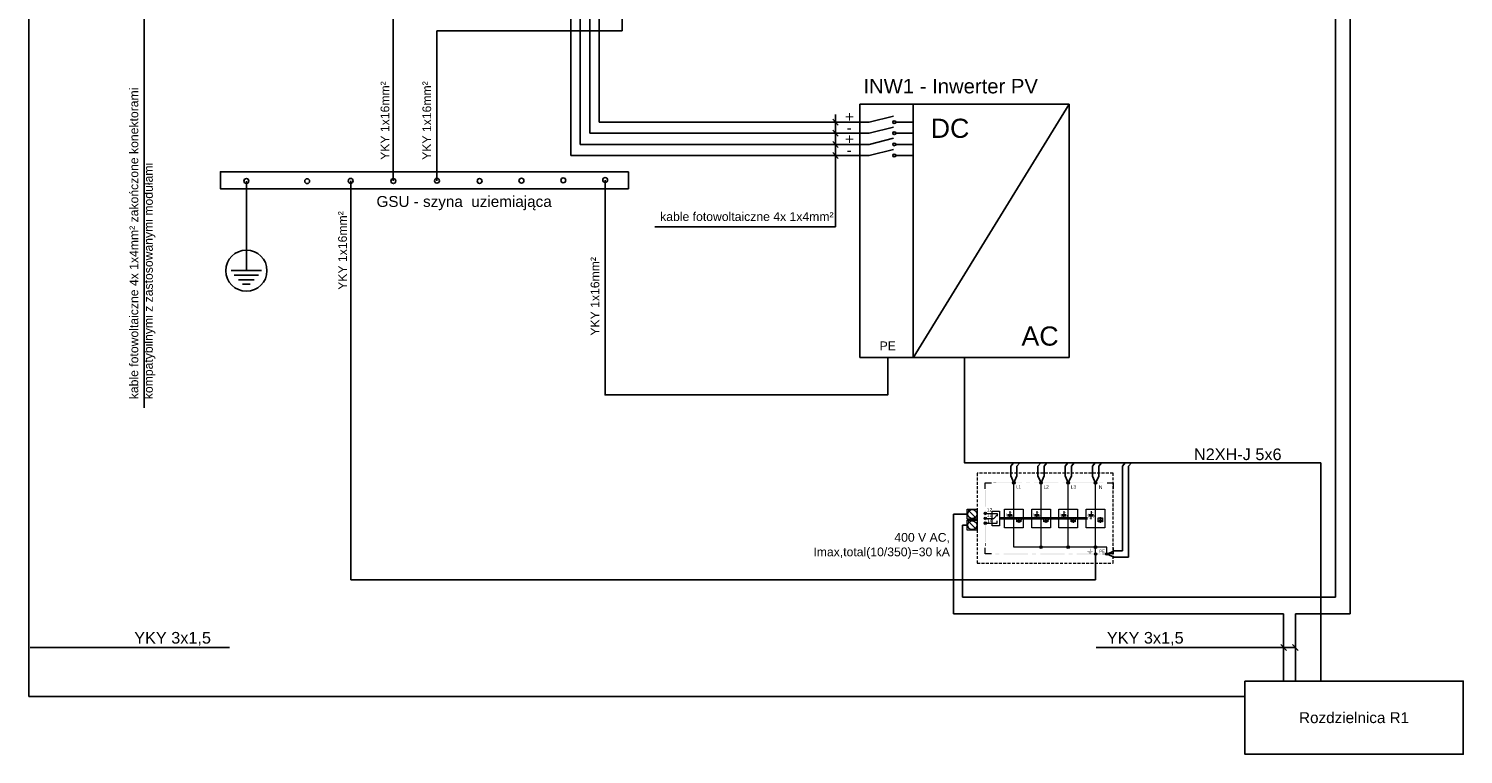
# Model space of a CAD drawing. Header units: millimetres. Extents: x -94648 to 68781, y -29623 to 11990.
# Tile 107 of 181: x -28760 to -26294, y 8894 to 10141. Entities that reach past the tile are written whole.
import ezdxf

# ---------------------------------------------------------------- set-up
doc = ezdxf.new("R2010")
doc.units = ezdxf.units.MM
doc.linetypes.add('DASHED2', pattern=[0.375, 0.25, -0.125])
doc.layers.add('IE_Tabelka', color=7, linetype='Continuous')
doc.layers.add('schematy', color=7, linetype='Continuous')
doc.layers.add('ROZDZIELNICA', color=252, linetype='Continuous', lineweight=15)
doc.styles.add('Arial$001', font='arial.ttf', dxfattribs={"height": 1.8})
doc.styles.get("Standard").update_dxf_attribs({"font": 'arial.ttf'})

# ---------------------------------------------------------------- blocks, each defined once
blk = doc.blocks.new('Ochr_AV')
h = blk.add_hatch(color=256)
h.paths.add_polyline_path([(13.6, 36.3), (13.6, 76.9), (14.5, 76.9), (14.5, 36.3)])
h.paths.add_polyline_path([(13.6, 83.7), (13.6, 90.5), (14.5, 90.5), (14.5, 83.7)])
h.paths.add_polyline_path([(13.6, 97.3), (13.6, 126), (14.5, 126), (14.5, 97.3)])
for points in [[(28, 138.5), (33.1, 138.5), (33.1, 137.7), (28, 137.7)], [(54.8, 86.9), (57.1, 86.9), (56, 84.2)], [(57.1, 78.1), (54.8, 78.1), (56, 80.9)], [(63.9, 83.6), (63.9, 81.4), (60.9, 82.6)], [(69.3, 77.1), (68.7, 75), (69.7, 75.4), (69.5, 73.9), (69.2, 74.1), (69.5, 73.2), (70.1, 73.9), (69.7, 73.9), (70.4, 75.9), (69.2, 75.5), (70, 77.1)], [(101.2, 86.9), (103.5, 86.9), (102.4, 84.2)], [(103.5, 78.1), (101.2, 78.1), (102.4, 80.9)], [(110.3, 83.6), (110.3, 81.4), (107.4, 82.6)], [(116.4, 77.1), (115.7, 77.1), (115.1, 75), (116.2, 75.4), (115.9, 73.9), (115.6, 74.1), (115.9, 73.2), (116.5, 73.9), (116.2, 73.9), (116.8, 75.9), (115.6, 75.6)], [(148, 86.9), (150.3, 86.9), (149.2, 84.2)], [(150.3, 78.1), (148, 78.1), (149.2, 80.9)], [(157.1, 83.6), (157.1, 81.4), (154.1, 82.6)], [(163.2, 77.1), (162.5, 77.1), (161.8, 75), (162.9, 75.4), (162.7, 73.9), (162.4, 74.1), (162.7, 73.2), (163.3, 73.9), (162.9, 73.9), (163.6, 75.9), (162.4, 75.5)], [(195.1, 86.9), (197.4, 86.9), (196.2, 84.2)], [(197.4, 78.1), (195.1, 78.1), (196.2, 80.9)], [(204, 83.6), (204, 81.4), (201.2, 82.6)], [(210.2, 77.1), (209.5, 77.1), (208.9, 75), (210, 75.4), (209.7, 73.9), (209.5, 74.1), (209.7, 73.2), (210.3, 73.9), (210, 73.9), (210.5, 75.9), (209.5, 75.5)], [(13.6, 29.6), (13.6, 34.6), (14.5, 34.6), (14.5, 29.6)], [(220.3, 15.4), (215, 15.4), (215, 16.2), (220.3, 16.2)]]:
    blk.add_hatch(color=256).paths.add_polyline_path(points)
h = blk.add_hatch(color=256)
h.paths.add_polyline_path([(34.9, 138.5), (76.9, 138.5), (76.9, 137.7), (34.9, 137.7)])
h.paths.add_polyline_path([(83.8, 138.5), (90.8, 138.5), (90.8, 137.7), (83.8, 137.7)])
h.paths.add_polyline_path([(97.8, 138.5), (139.8, 138.5), (139.8, 137.7), (97.8, 137.7)])
h.paths.add_polyline_path([(146.8, 138.5), (153.8, 138.5), (153.8, 137.7), (146.8, 137.7)])
h.paths.add_polyline_path([(160.8, 138.5), (202.7, 138.5), (202.7, 137.7), (160.8, 137.7)])
h.paths.add_polyline_path([(209.8, 138.5), (216.8, 138.5), (216.8, 137.7), (209.8, 137.7)])
h = blk.add_hatch(color=256)
edge = h.paths.add_edge_path()
edge.add_spline(control_points=[(61, 138.1), (61, 137), (62, 136), (63.1, 136), (63.1, 136), (64.3, 136), (65.3, 137), (65.3, 138.1), (65.3, 138.1), (65.3, 139.3), (64.3, 140.3), (63.1, 140.3), (63.1, 140.3), (62, 140.3), (61, 139.3), (61, 138.1)], knot_values=[0, 0, 0, 0, 0.0625, 0.0625, 0.0625, 0.0625, 0.125, 0.125, 0.125, 0.125, 0.1875, 0.1875, 0.1875, 0.1875, 1, 1, 1, 1], degree=3, periodic=0)
h = blk.add_hatch(color=256)
edge = h.paths.add_edge_path()
edge.add_spline(control_points=[(107.7, 138.1), (107.7, 137), (108.7, 136), (109.9, 136), (109.9, 136), (111.1, 136), (112, 137), (112, 138.1), (112, 138.1), (112, 139.3), (111.1, 140.3), (109.9, 140.3), (109.9, 140.3), (108.7, 140.3), (107.7, 139.3), (107.7, 138.1)], knot_values=[0, 0, 0, 0, 0.0625, 0.0625, 0.0625, 0.0625, 0.125, 0.125, 0.125, 0.125, 0.1875, 0.1875, 0.1875, 0.1875, 1, 1, 1, 1], degree=3, periodic=0)
h = blk.add_hatch(color=256)
edge = h.paths.add_edge_path()
edge.add_spline(control_points=[(154.4, 138), (154.4, 136.9), (155.3, 135.9), (156.6, 135.9), (156.6, 135.9), (157.7, 135.9), (158.7, 136.9), (158.7, 138), (158.7, 138), (158.7, 139.3), (157.7, 140.2), (156.6, 140.2), (156.6, 140.2), (155.3, 140.2), (154.4, 139.3), (154.4, 138)], knot_values=[0, 0, 0, 0, 0.0625, 0.0625, 0.0625, 0.0625, 0.125, 0.125, 0.125, 0.125, 0.1875, 0.1875, 0.1875, 0.1875, 1, 1, 1, 1], degree=3, periodic=0)
h = blk.add_hatch(color=256)
edge = h.paths.add_edge_path()
edge.add_spline(control_points=[(201.3, 138), (201.3, 136.7), (202.3, 135.8), (203.5, 135.8), (203.5, 135.8), (204.7, 135.8), (205.6, 136.7), (205.6, 138), (205.6, 138), (205.6, 139.1), (204.7, 140.1), (203.5, 140.1), (203.5, 140.1), (202.3, 140.1), (201.3, 139.1), (201.3, 138)], knot_values=[0, 0, 0, 0, 0.0625, 0.0625, 0.0625, 0.0625, 0.125, 0.125, 0.125, 0.125, 0.1875, 0.1875, 0.1875, 0.1875, 1, 1, 1, 1], degree=3, periodic=0)
at = {"true_color": 0x231f20}
blk.add_hatch(color=250, dxfattribs=at).paths.add_polyline_path([(234, 124.3), (234, 119.3), (233.8, 119.3), (233.8, 124.3)])
h = blk.add_hatch(color=250, dxfattribs=at)
h.paths.add_polyline_path([(234, 117.6), (234, 76.9), (233.8, 76.9), (233.8, 117.6)])
h.paths.add_polyline_path([(234, 70.2), (234, 63.4), (233.8, 63.4), (233.8, 70.2)])
h.paths.add_polyline_path([(234, 56.6), (234, 27.9), (233.8, 27.9), (233.8, 56.6)])
h = blk.add_hatch(color=256)
edge = h.paths.add_edge_path()
edge.add_spline(control_points=[(11.9, 85.6), (11.9, 84.3), (12.9, 83.4), (14.1, 83.4), (14.1, 83.4), (15.4, 83.4), (16.3, 84.3), (16.3, 85.6), (16.3, 85.6), (16.3, 86.8), (15.4, 87.8), (14.1, 87.8), (14.1, 87.8), (12.9, 87.8), (11.9, 86.8), (11.9, 85.6)], knot_values=[0, 0, 0, 0, 0.0625, 0.0625, 0.0625, 0.0625, 0.125, 0.125, 0.125, 0.125, 0.1875, 0.1875, 0.1875, 0.1875, 1, 1, 1, 1], degree=3, periodic=0)
h = blk.add_hatch(color=256)
edge = h.paths.add_edge_path()
edge.add_spline(control_points=[(12, 77), (12, 75.9), (13, 74.9), (14.1, 74.9), (14.1, 74.9), (15.4, 74.9), (16.3, 75.9), (16.3, 77), (16.3, 77), (16.3, 78.2), (15.4, 79.2), (14.1, 79.2), (14.1, 79.2), (13, 79.2), (12, 78.2), (12, 77)], knot_values=[0, 0, 0, 0, 0.0625, 0.0625, 0.0625, 0.0625, 0.125, 0.125, 0.125, 0.125, 0.1875, 0.1875, 0.1875, 0.1875, 1, 1, 1, 1], degree=3, periodic=0)
h = blk.add_hatch(color=256)
h.paths.add_polyline_path([(50.4, 80.3), (49.9, 82.6), (50.4, 84.8), (50.7, 85.3), (51.2, 85), (50.9, 84.6), (50.9, 84.7), (50.5, 82.5), (50.5, 82.6), (50.9, 80.4)])
h.paths.add_polyline_path([(54.8, 88.2), (56, 88.5), (58.4, 88), (59.7, 87.1), (59.4, 86.7), (58.2, 87.5), (58.3, 87.4), (56, 87.9), (56.1, 87.9), (54.9, 87.7)])
h.paths.add_polyline_path([(62.1, 82.7), (62.2, 82.6), (61.6, 80.2), (60.4, 78.2), (60, 78), (59.7, 78.5), (60, 78.6), (60, 78.6), (61.2, 80.4), (61.1, 80.4), (61.6, 82.6), (61.6, 82.5), (61.6, 82.6)])
h.paths.add_polyline_path([(55.2, 76.7), (53.6, 76.9), (51.7, 78.2), (50.9, 79.4), (51.3, 79.7), (52.1, 78.6), (52, 78.6), (53.9, 77.4), (53.8, 77.5), (55.2, 77.3)])
h = blk.add_hatch(color=256)
h.paths.add_polyline_path([(68.2, 74.2), (62.7, 74.2), (64, 77.7), (64.3, 77.6), (63.1, 74.3), (63, 74.5), (68.2, 74.5)])
h.paths.add_polyline_path([(62.5, 82.3), (62.1, 82.3), (62.1, 82.6), (62.5, 82.6)])
h = blk.add_hatch(color=256)
h.paths.add_polyline_path([(96.8, 80.3), (96.4, 82.6), (96.8, 84.8), (97.2, 85.3), (97.7, 85), (97.3, 84.6), (97.4, 84.7), (96.9, 82.5), (96.9, 82.6), (97.4, 80.4)])
h.paths.add_polyline_path([(101.2, 88.2), (102.4, 88.5), (104.8, 88), (106.1, 87.1), (105.9, 86.6), (104.6, 87.5), (104.6, 87.4), (102.4, 87.9), (102.5, 87.9), (101.4, 87.7)])
h.paths.add_polyline_path([(108.5, 82.6), (108.5, 82.6), (108, 80.2), (106.8, 78.2), (106.4, 78), (106, 78.4), (106.4, 78.6), (106.4, 78.6), (107.6, 80.4), (107.5, 80.4), (108, 82.6), (108, 82.5), (108, 82.6)])
h.paths.add_polyline_path([(101.5, 76.7), (100, 77), (98.1, 78.2), (97.3, 79.5), (97.7, 79.8), (98.6, 78.6), (98.5, 78.6), (100.3, 77.4), (100.2, 77.5), (101.6, 77.3)])
h = blk.add_hatch(color=256)
h.paths.add_polyline_path([(114.6, 74.2), (109.1, 74.2), (110.5, 77.7), (110.8, 77.6), (109.5, 74.3), (109.4, 74.5), (114.6, 74.5)])
h.paths.add_polyline_path([(109, 82.3), (108.5, 82.3), (108.5, 82.6), (109, 82.6)])
h = blk.add_hatch(color=256)
h.paths.add_polyline_path([(143.6, 80.3), (143.1, 82.6), (143.6, 84.8), (143.9, 85.3), (144.4, 85), (144.1, 84.6), (144.1, 84.7), (143.6, 82.5), (143.6, 82.6), (144.1, 80.4)])
h.paths.add_polyline_path([(148, 88.2), (149.2, 88.5), (151.6, 88), (152.9, 87.1), (152.6, 86.7), (151.4, 87.5), (151.5, 87.4), (149.2, 87.9), (149.3, 87.9), (148.1, 87.7)])
h.paths.add_polyline_path([(155.3, 82.7), (155.3, 82.6), (154.8, 80.2), (153.6, 78.2), (153.2, 78), (152.9, 78.5), (153.2, 78.6), (153.2, 78.6), (154.4, 80.4), (154.3, 80.4), (154.8, 82.6), (154.8, 82.5), (154.8, 82.6)])
h.paths.add_polyline_path([(148.4, 76.7), (146.8, 76.9), (144.9, 78.2), (144.1, 79.4), (144.5, 79.7), (145.3, 78.6), (145.2, 78.6), (147.1, 77.4), (147, 77.5), (148.4, 77.3)])
h = blk.add_hatch(color=256)
h.paths.add_polyline_path([(161.4, 74.2), (155.9, 74.2), (157.2, 77.7), (157.5, 77.6), (156.3, 74.3), (156.2, 74.5), (161.4, 74.5)])
h.paths.add_polyline_path([(155.8, 82.3), (155.3, 82.3), (155.3, 82.6), (155.8, 82.6)])
h = blk.add_hatch(color=256)
h.paths.add_polyline_path([(190.6, 80.3), (190.1, 82.6), (190.6, 84.8), (190.9, 85.3), (191.4, 85), (191.1, 84.6), (191.2, 84.7), (190.7, 82.5), (190.7, 82.6), (191.2, 80.4)])
h.paths.add_polyline_path([(195, 88.2), (196.2, 88.5), (198.7, 88), (199.9, 87.1), (199.6, 86.7), (198.4, 87.5), (198.5, 87.4), (196.2, 87.9), (196.3, 87.9), (195.2, 87.7)])
h.paths.add_polyline_path([(202.2, 82.6), (202.3, 82.6), (201.7, 80.2), (200.5, 78.2), (200.1, 78), (199.8, 78.4), (200.2, 78.6), (200.1, 78.6), (201.3, 80.4), (201.3, 80.4), (201.7, 82.6), (201.7, 82.5), (201.7, 82.6)])
h.paths.add_polyline_path([(195.2, 76.8), (193.9, 76.9), (191.9, 78.2), (191.1, 79.5), (191.5, 79.8), (192.3, 78.6), (192.2, 78.6), (194.1, 77.4), (194, 77.5), (195.3, 77.3)])
h = blk.add_hatch(color=256)
h.paths.add_polyline_path([(208.3, 74.2), (203, 74.2), (204.3, 77.7), (204.6, 77.6), (203.4, 74.3), (203.2, 74.5), (208.3, 74.5)])
h.paths.add_polyline_path([(202.7, 82.3), (202.2, 82.3), (202.2, 82.6), (202.7, 82.6)])
h = blk.add_hatch(color=256)
edge = h.paths.add_edge_path()
edge.add_spline(control_points=[(12, 68.7), (12, 67.5), (13, 66.5), (14.1, 66.5), (14.1, 66.5), (15.4, 66.5), (16.3, 67.5), (16.3, 68.7), (16.3, 68.7), (16.3, 70), (15.4, 70.9), (14.1, 70.9), (14.1, 70.9), (13, 70.9), (12, 70), (12, 68.7)], knot_values=[0, 0, 0, 0, 0.0625, 0.0625, 0.0625, 0.0625, 0.125, 0.125, 0.125, 0.125, 0.1875, 0.1875, 0.1875, 0.1875, 1, 1, 1, 1], degree=3, periodic=0)
h = blk.add_hatch(color=256)
edge = h.paths.add_edge_path()
edge.add_spline(control_points=[(107.8, 27.6), (107.8, 26.4), (108.8, 25.4), (109.9, 25.4), (109.9, 25.4), (111.1, 25.4), (112.1, 26.4), (112.1, 27.6), (112.1, 27.6), (112.1, 28.8), (111.1, 29.8), (109.9, 29.8), (109.9, 29.8), (108.8, 29.8), (107.8, 28.8), (107.8, 27.6)], knot_values=[0, 0, 0, 0, 0.0625, 0.0625, 0.0625, 0.0625, 0.125, 0.125, 0.125, 0.125, 0.1875, 0.1875, 0.1875, 0.1875, 1, 1, 1, 1], degree=3, periodic=0)
h = blk.add_hatch(color=256)
edge = h.paths.add_edge_path()
edge.add_spline(control_points=[(154.5, 27.6), (154.5, 26.4), (155.4, 25.4), (156.6, 25.4), (156.6, 25.4), (157.9, 25.4), (158.8, 26.4), (158.8, 27.6), (158.8, 27.6), (158.8, 28.8), (157.9, 29.8), (156.6, 29.8), (156.6, 29.8), (155.4, 29.8), (154.5, 28.8), (154.5, 27.6)], knot_values=[0, 0, 0, 0, 0.0625, 0.0625, 0.0625, 0.0625, 0.125, 0.125, 0.125, 0.125, 0.1875, 0.1875, 0.1875, 0.1875, 1, 1, 1, 1], degree=3, periodic=0)
h = blk.add_hatch(color=256)
h.paths.add_polyline_path([(193.8, 24.9), (194.4, 24.9), (194.4, 21.1), (193.8, 21.1)])
h.paths.add_polyline_path([(192.9, 17.7), (195.3, 17.7), (195.3, 17), (192.9, 17)])
h.paths.add_polyline_path([(191.7, 19.4), (196.5, 19.4), (196.5, 18.7), (191.7, 18.7)])
h.paths.add_polyline_path([(189.7, 21.1), (198.5, 21.1), (198.5, 20.4), (189.7, 20.4)])
h = blk.add_hatch(color=256)
edge = h.paths.add_edge_path()
edge.add_spline(control_points=[(201.4, 27.5), (201.4, 26.3), (202.4, 25.4), (203.6, 25.4), (203.6, 25.4), (204.8, 25.4), (205.8, 26.3), (205.8, 27.5), (205.8, 27.5), (205.8, 28.8), (204.8, 29.7), (203.6, 29.7), (203.6, 29.7), (202.4, 29.7), (201.4, 28.8), (201.4, 27.5)], knot_values=[0, 0, 0, 0, 0.0625, 0.0625, 0.0625, 0.0625, 0.125, 0.125, 0.125, 0.125, 0.1875, 0.1875, 0.1875, 0.1875, 1, 1, 1, 1], degree=3, periodic=0)
h = blk.add_hatch(color=256)
h.paths.add_polyline_path([(213.3, 15.4), (171.3, 15.4), (171.3, 16.2), (213.3, 16.2)])
h.paths.add_polyline_path([(164.3, 15.4), (157.3, 15.4), (157.3, 16.2), (164.3, 16.2)])
h.paths.add_polyline_path([(150.3, 15.4), (108.4, 15.4), (108.4, 16.2), (150.3, 16.2)])
h.paths.add_polyline_path([(101.4, 15.4), (94.4, 15.4), (94.4, 16.2), (101.4, 16.2)])
h.paths.add_polyline_path([(87.4, 15.4), (45.4, 15.4), (45.4, 16.2), (87.4, 16.2)])
h.paths.add_polyline_path([(38.4, 15.4), (31.4, 15.4), (31.4, 16.2), (38.4, 16.2)])
h = blk.add_hatch(color=256)
edge = h.paths.add_edge_path()
edge.add_spline(control_points=[(201.5, 15.4), (201.5, 14.3), (202.5, 13.3), (203.6, 13.3), (203.6, 13.3), (204.8, 13.3), (205.8, 14.3), (205.8, 15.4), (205.8, 15.4), (205.8, 16.7), (204.8, 17.6), (203.6, 17.6), (203.6, 17.6), (202.5, 17.6), (201.5, 16.7), (201.5, 15.4)], knot_values=[0, 0, 0, 0, 0.0625, 0.0625, 0.0625, 0.0625, 0.125, 0.125, 0.125, 0.125, 0.1875, 0.1875, 0.1875, 0.1875, 1, 1, 1, 1], degree=3, periodic=0)
h = blk.add_hatch(color=256)
edge = h.paths.add_edge_path()
edge.add_spline(control_points=[(201.6, 15.8), (201.6, 14.7), (202.6, 13.7), (203.7, 13.7), (203.7, 13.7), (204.9, 13.7), (205.9, 14.7), (205.9, 15.8), (205.9, 15.8), (205.9, 17.1), (204.9, 18), (203.7, 18), (203.7, 18), (202.6, 18), (201.6, 17.1), (201.6, 15.8)], knot_values=[0, 0, 0, 0, 0.0625, 0.0625, 0.0625, 0.0625, 0.125, 0.125, 0.125, 0.125, 0.1875, 0.1875, 0.1875, 0.1875, 1, 1, 1, 1], degree=3, periodic=0)
h = blk.add_hatch(color=256)
edge = h.paths.add_edge_path()
edge.add_spline(control_points=[(220.9, 15.8), (220.9, 14.5), (221.9, 13.6), (223, 13.6), (223, 13.6), (224.3, 13.6), (225.2, 14.5), (225.2, 15.8), (225.2, 15.8), (225.2, 16.9), (224.3, 17.9), (223, 17.9), (223, 17.9), (221.9, 17.9), (220.9, 16.9), (220.9, 15.8)], knot_values=[0, 0, 0, 0, 0.0625, 0.0625, 0.0625, 0.0625, 0.125, 0.125, 0.125, 0.125, 0.1875, 0.1875, 0.1875, 0.1875, 1, 1, 1, 1], degree=3, periodic=0)
h = blk.add_hatch(color=256)
edge = h.paths.add_edge_path()
edge.add_spline(control_points=[(221, 15.3), (221, 14.1), (222, 13.2), (223.2, 13.2), (223.2, 13.2), (224.3, 13.2), (225.3, 14.1), (225.3, 15.3), (225.3, 15.3), (225.3, 16.5), (224.3, 17.5), (223.2, 17.5), (223.2, 17.5), (222, 17.5), (221, 16.5), (221, 15.3)], knot_values=[0, 0, 0, 0, 0.0625, 0.0625, 0.0625, 0.0625, 0.125, 0.125, 0.125, 0.125, 0.1875, 0.1875, 0.1875, 0.1875, 1, 1, 1, 1], degree=3, periodic=0)
at = {"linetype": 'Continuous', "lineweight": 15}
for points in [[(14.1, 127.7), (14.1, 138.1), (24.5, 138.1)], [(202.6, 27.5), (63.1, 27.5), (63.1, 137.9)], [(109.9, 27.5), (109.9, 137.5), (109.9, 137.5)], [(156.6, 27.6), (156.6, 137.6), (156.6, 137.6)], [(203.6, 15.3), (203.6, 137.5)], [(13.7, 85.6), (34.6, 85.6), (34.6, 81.1)], [(13.7, 77.1), (28.6, 77.1), (35.7, 84.3)], [(38.3, 78.4), (189.8, 78.4), (189.8, 78.4)], [(189.8, 75.5), (38.3, 75.5), (38.3, 75.5)], [(13.7, 68.7), (34.6, 68.7), (34.6, 73)], [(24.5, 15.8), (14.1, 15.8), (14.1, 26.2)], [(223.2, 17.2), (223.2, 27.6), (203.5, 27.6)]]:
    blk.add_lwpolyline(points, dxfattribs=at)
at = {"color": 250, "linetype": 'Continuous', "lineweight": 15, "true_color": 0x231f20}
for points in [[(223.8, 138.1), (234, 138.1), (234, 127.7)], [(234, 26.2), (234, 15.8), (223.8, 15.8)]]:
    blk.add_lwpolyline(points, dxfattribs=at)
at = {"linetype": 'Continuous', "lineweight": 15}
for points in [[(25.7, 89.6), (38.3, 89.6), (38.3, 64.3), (25.7, 64.3)], [(47.3, 92.7), (79.2, 92.7), (79.2, 60.8), (47.3, 60.8)], [(94, 92.7), (125.9, 92.7), (125.9, 60.8), (94, 60.8)], [(140.6, 92.6), (172.6, 92.6), (172.6, 60.7), (140.6, 60.7)], [(187.6, 92.7), (219.5, 92.7), (219.5, 60.8), (187.6, 60.8)]]:
    blk.add_lwpolyline(points, close=True, dxfattribs=at)
at = {"linetype": 'Continuous', "lineweight": 5}
for points in [[(52, 83.8), (60, 83.8), (60, 83.8)], [(52, 83), (60, 83), (60, 83)], [(52, 82.1), (60, 82.1), (60, 82.1)], [(52, 81.3), (60, 81.3), (60, 81.3)], [(56, 89.2), (56, 84.9), (56, 84.9)], [(56, 75.9), (56, 80.2), (56, 80.2)], [(68.2, 70.9), (75.2, 77.8), (75.2, 77.8)], [(71.7, 79.1), (71.7, 69.6), (71.7, 69.6)], [(76.7, 74.3), (74.7, 74.3), (74.7, 74.3)], [(98.4, 83.8), (106.4, 83.8), (106.4, 83.8)], [(98.4, 83), (106.4, 83), (106.4, 83)], [(98.4, 82.1), (106.4, 82.1), (106.4, 82.1)], [(98.4, 81.3), (106.4, 81.3), (106.4, 81.3)], [(102.4, 89.2), (102.4, 84.9), (102.4, 84.9)], [(102.4, 75.9), (102.4, 80.2), (102.4, 80.2)], [(114.6, 70.9), (121.5, 77.8), (121.5, 77.8)], [(118.1, 79.1), (118.1, 69.6), (118.1, 69.6)], [(123.1, 74.3), (121.1, 74.3), (121.1, 74.3)], [(145.2, 83.8), (153.2, 83.8), (153.2, 83.8)], [(145.2, 83), (153.2, 83), (153.2, 83)], [(145.2, 82.1), (153.2, 82.1), (153.2, 82.1)], [(145.2, 81.3), (153.2, 81.3), (153.2, 81.3)], [(149.2, 89.2), (149.2, 84.9), (149.2, 84.9)], [(149.2, 75.9), (149.2, 80.2), (149.2, 80.2)], [(161.4, 70.9), (168.3, 77.8), (168.3, 77.8)], [(164.9, 79.1), (164.9, 69.6), (164.9, 69.6)], [(169.9, 74.3), (167.9, 74.3), (167.9, 74.3)], [(192.2, 83.8), (200.2, 83.8), (200.2, 83.8)], [(192.2, 83), (200.2, 83), (200.2, 83)], [(192.2, 82.1), (200.2, 82.1), (200.2, 82.1)], [(192.2, 81.3), (200.2, 81.3), (200.2, 81.3)], [(196.2, 89.2), (196.2, 84.9), (196.2, 84.9)], [(196.2, 75.9), (196.2, 80.2), (196.2, 80.2)], [(208.3, 70.9), (215.3, 77.8), (215.3, 77.8)], [(211.8, 79.1), (211.8, 69.6), (211.8, 69.6)], [(216.9, 74.3), (214.8, 74.3), (214.8, 74.3)], [(70.8, 71.9), (72.8, 71.9), (72.8, 73.5), (74.4, 73.5)], [(117.2, 71.9), (119.2, 71.9), (119.2, 73.5), (120.8, 73.5)], [(164, 71.9), (166, 71.9), (166, 73.5), (167.6, 73.5)], [(211, 71.9), (213, 71.9), (213, 73.5), (214.6, 73.5)]]:
    blk.add_lwpolyline(points, dxfattribs=at)
for points in [[(68.2, 77.8), (75.2, 77.8), (75.2, 70.9), (68.2, 70.9)], [(114.6, 77.8), (121.5, 77.8), (121.5, 70.9), (114.6, 70.9)], [(161.4, 77.8), (168.3, 77.8), (168.3, 70.9), (161.4, 70.9)], [(208.3, 77.8), (215.3, 77.8), (215.3, 70.9), (208.3, 70.9)]]:
    blk.add_lwpolyline(points, close=True, dxfattribs=at)
at = {"linetype": 'Continuous', "lineweight": 18}
for points in [[(61, 138.1), (61, 137), (62, 136), (63.1, 136), (63.1, 136), (64.3, 136), (65.3, 137), (65.3, 138.1), (65.3, 138.1), (65.3, 139.3), (64.3, 140.3), (63.1, 140.3), (63.1, 140.3), (62, 140.3), (61, 139.3), (61, 138.1)], [(107.7, 138.1), (107.7, 137), (108.7, 136), (109.9, 136), (109.9, 136), (111.1, 136), (112, 137), (112, 138.1), (112, 138.1), (112, 139.3), (111.1, 140.3), (109.9, 140.3), (109.9, 140.3), (108.7, 140.3), (107.7, 139.3), (107.7, 138.1)], [(154.4, 138), (154.4, 136.9), (155.3, 135.9), (156.6, 135.9), (156.6, 135.9), (157.7, 135.9), (158.7, 136.9), (158.7, 138), (158.7, 138), (158.7, 139.3), (157.7, 140.2), (156.6, 140.2), (156.6, 140.2), (155.3, 140.2), (154.4, 139.3), (154.4, 138)], [(201.3, 138), (201.3, 136.7), (202.3, 135.8), (203.5, 135.8), (203.5, 135.8), (204.7, 135.8), (205.6, 136.7), (205.6, 138), (205.6, 138), (205.6, 139.1), (204.7, 140.1), (203.5, 140.1), (203.5, 140.1), (202.3, 140.1), (201.3, 139.1), (201.3, 138)], [(11.9, 85.6), (11.9, 84.3), (12.9, 83.4), (14.1, 83.4), (14.1, 83.4), (15.4, 83.4), (16.3, 84.3), (16.3, 85.6), (16.3, 85.6), (16.3, 86.8), (15.4, 87.8), (14.1, 87.8), (14.1, 87.8), (12.9, 87.8), (11.9, 86.8), (11.9, 85.6)], [(12, 77), (12, 75.9), (13, 74.9), (14.1, 74.9), (14.1, 74.9), (15.4, 74.9), (16.3, 75.9), (16.3, 77), (16.3, 77), (16.3, 78.2), (15.4, 79.2), (14.1, 79.2), (14.1, 79.2), (13, 79.2), (12, 78.2), (12, 77)], [(12, 68.7), (12, 67.5), (13, 66.5), (14.1, 66.5), (14.1, 66.5), (15.4, 66.5), (16.3, 67.5), (16.3, 68.7), (16.3, 68.7), (16.3, 70), (15.4, 70.9), (14.1, 70.9), (14.1, 70.9), (13, 70.9), (12, 70), (12, 68.7)], [(201.6, 15.8), (201.6, 14.7), (202.6, 13.7), (203.7, 13.7), (203.7, 13.7), (204.9, 13.7), (205.9, 14.7), (205.9, 15.8), (205.9, 15.8), (205.9, 17.1), (204.9, 18), (203.7, 18), (203.7, 18), (202.6, 18), (201.6, 17.1), (201.6, 15.8)], [(220.9, 15.8), (220.9, 14.5), (221.9, 13.6), (223, 13.6), (223, 13.6), (224.3, 13.6), (225.2, 14.5), (225.2, 15.8), (225.2, 15.8), (225.2, 16.9), (224.3, 17.9), (223, 17.9), (223, 17.9), (221.9, 17.9), (220.9, 16.9), (220.9, 15.8)]]:
    blk.add_open_spline(points, degree=3, knots=[0, 0, 0, 0, 0.0625, 0.0625, 0.0625, 0.0625, 0.125, 0.125, 0.125, 0.125, 0.1875, 0.1875, 0.1875, 0.1875, 1, 1, 1, 1], dxfattribs=at)
at = {"linetype": 'Continuous', "lineweight": 13}
for points in [[(107.8, 27.6), (107.8, 26.4), (108.8, 25.4), (109.9, 25.4), (109.9, 25.4), (111.1, 25.4), (112.1, 26.4), (112.1, 27.6), (112.1, 27.6), (112.1, 28.8), (111.1, 29.8), (109.9, 29.8), (109.9, 29.8), (108.8, 29.8), (107.8, 28.8), (107.8, 27.6)], [(154.5, 27.6), (154.5, 26.4), (155.4, 25.4), (156.6, 25.4), (156.6, 25.4), (157.9, 25.4), (158.8, 26.4), (158.8, 27.6), (158.8, 27.6), (158.8, 28.8), (157.9, 29.8), (156.6, 29.8), (156.6, 29.8), (155.4, 29.8), (154.5, 28.8), (154.5, 27.6)], [(201.4, 27.5), (201.4, 26.3), (202.4, 25.4), (203.6, 25.4), (203.6, 25.4), (204.8, 25.4), (205.8, 26.3), (205.8, 27.5), (205.8, 27.5), (205.8, 28.8), (204.8, 29.7), (203.6, 29.7), (203.6, 29.7), (202.4, 29.7), (201.4, 28.8), (201.4, 27.5)]]:
    blk.add_open_spline(points, degree=3, knots=[0, 0, 0, 0, 0.0625, 0.0625, 0.0625, 0.0625, 0.125, 0.125, 0.125, 0.125, 0.1875, 0.1875, 0.1875, 0.1875, 1, 1, 1, 1], dxfattribs=at)
at = {"layer": 'ROZDZIELNICA', "linetype": 'DASHED2', "ltscale": 20}
blk.add_lwpolyline([(0, 0), (234, 0), (234, 154.7), (0, 154.7)], close=True, dxfattribs=at)
at = {"style": 'Arial$001'}
for s, height, p in [('L1', 5.23, (67.2, 128.5)), ('L2', 5.69, (114.3, 128.2)), ('L3', 5.78, (160.9, 128.1)), ('N', 6.11, (209.1, 127.8)), ('12', 6.08, (16.6, 88.5)), ('11', 5.56, (16.6, 79.6)), ('14', 6.25, (16.6, 69.8)), ('PE', 5.29, (209.8, 17.9))]:
    blk.add_text(s, height=height, dxfattribs=at).set_placement(p)

msp = doc.modelspace()

# ---------------------------------------------------------------- linework, layer by layer
for p, q in [((-28760.36277, 10964.83126), (-28760.36277, 8993.14741)), ((-28133.77885, 10514.53021), (-28133.77885, 9879.80364)), ((-27740.18077, 10514.53021), (-27740.18077, 10137.44445)), ((-28562.06833, 9489.5366), (-28562.06833, 10207.46644)), ((-27373.11188, 9801.12735), (-27373.11188, 9993.95916)), ((-26971.43988, 10011.78671), (-27331.27407, 10011.78671)), ((-26971.43988, 10011.78671), (-27239.60361, 9575.29934)), ((-27239.60361, 10011.78671), (-27239.60361, 9575.29934)), ((-27683.71236, 9800.82735), (-27373.41188, 9800.82735)), ((-28757.6169, 9077.56269), (-28414.97097, 9077.56269)), ((-26925.13391, 9077.56269), (-26582.48798, 9077.56269)), ((-28760.36277, 8993.14741), (-26669.34852, 8993.14741))]:
    msp.add_line(p, q)
at = {"color": 7}
for p, q in [((-28058.4432, 10137.44445), (-27740.18077, 10137.44445)), ((-27331.27407, 10011.78671), (-27331.27407, 9575.85581)), ((-26971.43988, 9575.85581), (-26971.43988, 10011.78671)), ((-27331.27407, 9575.85581), (-26971.43988, 9575.85581))]:
    msp.add_line(p, q, dxfattribs=at)
at = {"lineweight": 13}
for p, q in [((-27131.1931, 9299.98534), (-27144.8162, 9313.53104)), ((-27131.1931, 9280.87565), (-27144.8162, 9294.42136))]:
    msp.add_line(p, q, dxfattribs=at)
msp.add_lwpolyline([(-27151.35698, 9575.85581), (-27151.35698, 9394.68479), (-26538.95153, 9394.68479), (-26538.95153, 9019.56356)])
for points in [[(-27146.54696, 9298.27588), (-27146.54696, 9315.30476), (-27129.67288, 9315.30476), (-27129.67288, 9298.27588)], [(-27146.54696, 9279.1662), (-27146.54696, 9296.19508), (-27129.67288, 9296.19508), (-27129.67288, 9279.1662)]]:
    msp.add_lwpolyline(points, close=True, dxfattribs=at)
msp.add_lwpolyline([(-26669.34852, 9019.56356), (-26669.34852, 8893.7968), (-26293.76123, 8893.7968), (-26293.76123, 9019.56356)], close=True)
msp.add_circle((-28386.06886, 9725.2657), 35.40697)
for centre in [(-27138.0599, 9306.79032), (-27138.0599, 9287.68064)]:
    msp.add_circle(centre, 7.63375, dxfattribs=at)
msp.add_arc((-27373.41188, 9801.12735), 0.3, 270, 0)
at = {"layer": 'IE_Tabelka'}
msp.add_lwpolyline([(-27769.28402, 9881.12608), (-27769.28402, 9511.74186), (-27283.44152, 9511.74186), (-27283.44152, 9575.85581)], dxfattribs=at)
at = {"layer": 'schematy'}
for p, q in [((-26513.76891, 10757.37027), (-26513.76891, 9163.96964)), ((-26488.27479, 10771.99391), (-26488.27479, 9135.56182)), ((-27239.60361, 9744.14187), (-27239.60361, 10011.78671)), ((-28386.06886, 9879.32879), (-28386.06886, 9725.37873)), ((-28412.11854, 9725.37873), (-28360.01918, 9725.37873)), ((-28407.1691, 9717.55073), (-28364.96862, 9717.55073)), ((-28399.57301, 9709.72274), (-28372.5647, 9709.72274)), ((-28392.82094, 9701.89475), (-28379.31678, 9701.89475)), ((-27071.90994, 9389.05603), (-27067.20014, 9394.68479)), ((-27061.17332, 9389.05603), (-27056.46352, 9394.68479)), ((-27025.10994, 9389.05603), (-27020.40014, 9394.68479)), ((-27014.37332, 9389.05603), (-27009.66352, 9394.68479)), ((-26978.39119, 9389.05603), (-26973.68139, 9394.68479)), ((-26967.65457, 9389.05603), (-26962.94477, 9394.68479)), ((-26931.42869, 9389.05603), (-26926.71889, 9394.68479)), ((-26920.69207, 9389.05603), (-26915.98227, 9394.68479)), ((-26879.97177, 9389.05603), (-26875.26196, 9394.68479)), ((-26869.23515, 9389.05603), (-26864.52534, 9394.68479)), ((-27146.54696, 9306.79032), (-27170.12682, 9306.79032)), ((-27170.12682, 9306.79032), (-27170.12682, 9135.56182)), ((-27155.07935, 9287.68064), (-27155.07935, 9163.96964)), ((-27146.54696, 9287.68064), (-27155.07935, 9287.68064)), ((-26926.06038, 9237.64706), (-26926.06038, 9193.76876)), ((-26926.06038, 9193.76876), (-28206.70308, 9193.76876)), ((-27155.07935, 9163.96964), (-26513.76891, 9163.96964)), ((-26602.76331, 9135.56182), (-27170.12682, 9135.56182)), ((-26602.76331, 9019.56356), (-26602.76331, 9135.56182)), ((-26488.27479, 9135.56182), (-26582.48798, 9135.56182)), ((-26582.48798, 9019.56356), (-26582.48798, 9135.56182))]:
    msp.add_line(p, q, dxfattribs=at)
at = {"layer": 'schematy', "color": 251}
for p, q in [((-27795.64654, 10239.99378), (-27795.64654, 9961.47169)), ((-27779.30434, 10254.89433), (-27779.30434, 9980.58137)), ((-27811.98873, 10225.09324), (-27811.98873, 10017.63828)), ((-27828.33093, 10210.19269), (-27828.33093, 10036.74796)), ((-27828.33093, 9923.25232), (-27828.33093, 10036.74796)), ((-27811.98873, 10017.63828), (-27811.98873, 9942.362)), ((-27315.13797, 9980.58137), (-27273.39682, 9991.03619)), ((-27406.04049, 9980.58137), (-27779.30434, 9980.58137)), ((-27315.13797, 9980.58137), (-27406.04049, 9980.58137)), ((-27377.87212, 9985.67871), (-27368.35164, 9975.48404)), ((-27377.87212, 9966.56903), (-27368.35164, 9956.37435)), ((-27315.13797, 9961.47169), (-27273.39682, 9971.92651)), ((-27270.15725, 9980.60904), (-27239.60361, 9980.60904)), ((-27269.97621, 9982.93465), (-27269.97621, 9978.31995)), ((-27406.04049, 9942.362), (-27811.98873, 9942.362)), ((-27795.64654, 9961.47169), (-27386.93081, 9961.47169)), ((-27315.13797, 9942.362), (-27406.04049, 9942.362)), ((-27386.93081, 9961.47169), (-27315.13797, 9961.47169)), ((-27377.87212, 9947.45934), (-27368.35164, 9937.26467)), ((-27315.13797, 9942.362), (-27273.39682, 9952.81682)), ((-27270.15725, 9961.49936), (-27239.60361, 9961.49936)), ((-27270.15725, 9942.38967), (-27239.60361, 9942.38967)), ((-27269.97621, 9963.82496), (-27269.97621, 9959.21026)), ((-27269.97621, 9944.71528), (-27269.97621, 9940.10058)), ((-27828.33093, 9923.25232), (-27386.93081, 9923.25232)), ((-27386.93081, 9923.25232), (-27315.13797, 9923.25232)), ((-27377.87212, 9928.34966), (-27368.35164, 9918.15498)), ((-27315.13797, 9923.25232), (-27273.39682, 9933.70714)), ((-27270.15725, 9923.27999), (-27239.60361, 9923.27999)), ((-27269.97621, 9925.60559), (-27269.97621, 9920.99089)), ((-27071.90994, 9389.05603), (-27071.90994, 9372.38236)), ((-27061.17332, 9372.38236), (-27061.17332, 9389.05603)), ((-27025.10994, 9389.05603), (-27025.10994, 9372.38236)), ((-27014.37332, 9372.38236), (-27014.37332, 9389.05603)), ((-26978.39119, 9389.05603), (-26978.39119, 9372.38236)), ((-26967.65457, 9372.38236), (-26967.65457, 9389.05603)), ((-26931.42869, 9389.05603), (-26931.42869, 9371.97611)), ((-26920.69207, 9371.97611), (-26920.69207, 9389.05603)), ((-26879.97177, 9389.05603), (-26879.97177, 9243.50287)), ((-26869.23515, 9232.76625), (-26869.23515, 9389.05603)), ((-27066.54163, 9360.25331), (-27071.90994, 9372.38236)), ((-27066.54163, 9360.25331), (-27061.17332, 9372.38236)), ((-27019.74163, 9360.25331), (-27025.10994, 9372.38236)), ((-27019.74163, 9360.25331), (-27014.37332, 9372.38236)), ((-26973.02288, 9360.25331), (-26978.39119, 9372.38236)), ((-26973.02288, 9360.25331), (-26967.65457, 9372.38236)), ((-26926.06038, 9359.84706), (-26931.42869, 9371.97611)), ((-26926.06038, 9359.84706), (-26920.69207, 9371.97611)), ((-26905.91038, 9238.13456), (-26893.78134, 9243.50287)), ((-26905.91038, 9238.13456), (-26893.78134, 9232.76625)), ((-26879.97177, 9243.50287), (-26893.78134, 9243.50287)), ((-26893.78134, 9232.76625), (-26869.23515, 9232.76625)), ((-26607.52355, 9082.66003), (-26598.00307, 9072.46535)), ((-26587.24822, 9082.66003), (-26577.72774, 9072.46535))]:
    msp.add_line(p, q, dxfattribs=at)
at = {"layer": 'schematy', "color": 7}
for p, q in [((-28058.4432, 9879.87913), (-28058.4432, 10137.44445)), ((-27729.1874, 9895.31188), (-27729.1874, 9866.2144)), ((-28206.70308, 9879.7661), (-28206.70308, 9193.76876))]:
    msp.add_line(p, q, dxfattribs=at)
at = {"layer": 'schematy'}
msp.add_lwpolyline([(-27729.1874, 9866.2144), (-28430.58497, 9866.2144), (-28430.58497, 9895.31188), (-27729.1874, 9895.31188)], dxfattribs=at)
at = {"layer": 'schematy', "color": 251}
for centre in [(-27272.44932, 9980.60904), (-27272.44932, 9961.49936), (-27272.44932, 9942.38967), (-27272.44932, 9923.27999)]:
    msp.add_circle(centre, 2.29208, dxfattribs=at)
at = {"layer": 'schematy'}
for centre in [(-28386.06886, 9879.32879), (-28281.62442, 9879.21575), (-28206.70308, 9879.7661), (-28133.36454, 9879.32879), (-28058.4432, 9879.87913), (-27985.10466, 9879.44182), (-27913.16441, 9879.99216), (-27841.22415, 9880.5425), (-27769.28402, 9881.12608)]:
    msp.add_circle(centre, 4.21663, dxfattribs=at)

# ---------------------------------------------------------------- block references
msp.add_blockref('Ochr_AV', (-27129.67288, 9222.37206), dxfattribs=at)

# ---------------------------------------------------------------- texts
for s, insert, char_height, width, attachment_point in [('{+}', (-27356.7902, 9999.33137), 18.75, 41.5791224, 1), ('{-}', (-27354.09873, 9980.22169), 18.75, 41.5791224, 1), ('{+}', (-27356.7902, 9961.112), 18.75, 41.5791224, 1), ('{-}', (-27354.09873, 9942.00232), 18.75, 41.5791224, 1), ('\\pxqc;GSU - szyna  uziemiająca', (-28237.47669, 9853.59287), 18.75, 451.4813486, 1), ('400 V AC,\\P Imax,total(10/350)=30 kA  ', (-27176.48431, 9274.25484), 15, 332.3349501, 3)]:
    msp.add_mtext(s, dxfattribs=dict(insert=insert, char_height=char_height, width=width, attachment_point=attachment_point))
at = {"layer": 'schematy', "char_height": 15, "width": 3054.003547, "attachment_point": 1, "rotation": 90}
for s, insert in [('{\\fArial|b0|i0|c238|p34;kable fotowoltaiczne 4x 1x4mm² zakończone konektorami \\Pkompatybilnymi z zastosowanymi modułami }', (-28587.01314, 9504.27992)), ('{\\fArial|b0|i0|c0|p34;YKY 1x16mm}²', (-28155.32827, 9915.76188)), ('{\\fArial|b0|i0|c0|p34;YKY 1x16mm}²', (-28083.38801, 9915.76188)), ('{\\fArial|b0|i0|c0|p34;YKY 1x16mm}²', (-28228.2525, 9692.33341)), ('{\\fArial|b0|i0|c0|p34;YKY 1x16mm}²', (-27794.22883, 9613.58705))]:
    msp.add_mtext(s, dxfattribs=dict(at, insert=insert))
at = {"layer": 'schematy'}
for s, insert, char_height, width, attachment_point in [('INW1 - Inwerter PV', (-27325.13358, 10054.97113), 24.9381301, 10103.2746904, 1), ('{\\fArial|b0|i0|c238|p34;DC}', (-27209.51473, 9986.53663), 32.9372937, 1292.8288895, 1), ('kable fotowoltaiczne 4x 1x4mm²', (-27674.64355, 9825.77217), 15, 3054.003547, 1), ('{\\fArial|b0|i0|c238|p34;AC}', (-27053.44265, 9629.352), 32.9372937, 1292.8288895, 1), ('PE', (-27297.26149, 9603.55906), 15, 1292.8288895, 1), ('{\\fArial|b0|i0|c0|p34;N2XH-J} 5x6', (-26756.8136, 9419.55521), 20, 3054.003547, 1), ('{\\fArial|b0|i0|c0|p34;YKY 3x1,5}', (-28578.94241, 9104.15492), 20, 3054.003547, 1), ('{\\fArial|b0|i0|c0|p34;YKY 3x1,5}', (-26906.60609, 9104.15492), 20, 3054.003547, 1), ('Rozdzielnica R1', (-26481.55487, 8956.68018), 18.75, 429.587509, 5)]:
    msp.add_mtext(s, dxfattribs=dict(at, insert=insert, char_height=char_height, width=width, attachment_point=attachment_point))

doc.saveas('drawing.dxf')
